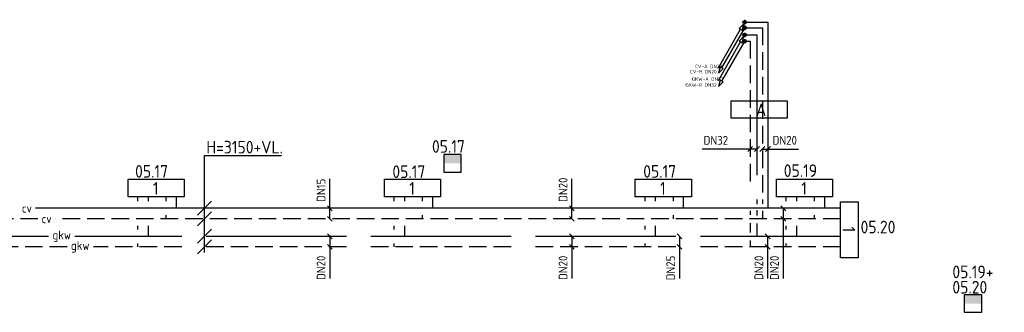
# Model space of a CAD drawing. Header units: millimetres. Extents: x -72382 to 12399, y -4586 to 50786.
# Tile 8 of 8: x -20676 to -6628, y 43289 to 47461. Entities that reach past the tile are written whole.
import ezdxf
from ezdxf.enums import TextEntityAlignment as Align

# ---------------------------------------------------------------- set-up
doc = ezdxf.new("R2010")
doc.units = ezdxf.units.MM
doc.header["$LTSCALE"] = 50
for name, pattern in [('2322105', [47, 40, -7]), ('2322106', [47, 5, -2, 5, -2, 5, -2, 5, -2, 5, -2, 5, -7]), ('2322107', [2000, 1000, 1000]), ('2322108', [7, 5, -2]), ('CENTER', [2, 1.25, -0.25, 0.25, -0.25]), ('HIDDEN', [0.375, 0.25, -0.125])]:
    doc.linetypes.add(name, pattern=pattern)
for name, color, linetype in [('60', 7, 'Continuous'), ('60-CV', 3, 'Continuous'), ('SYM-W', 7, 'Continuous'), ('Thermostaat', 160, 'Continuous'), ('WB561---_ATT', 7, 'Continuous'), ('WL5501--', 130, 'Continuous'), ('WL5501--_GKW-A', 4, 'Continuous'), ('WL5502--', 130, 'Continuous'), ('WL55312-_GKW-A', 4, 'Continuous'), ('WL55322-_GKW-R', 4, 'HIDDEN'), ('WL561---_AANVOER', 10, 'Continuous'), ('WL561---_RETOUR', 10, 'Continuous'), ('WL56122-_CV-R', 3, 'HIDDEN'), ('WM550---_MATEN-B', 1, 'Continuous'), ('WM560---_MATEN-B', 1, 'Continuous'), ('WT550---_CODE', 1, 'Continuous'), ('WT561---_CODE', 1, 'Continuous')]:
    doc.layers.add(name, color=color, linetype=linetype)
doc.styles.add('BURO-018', font='ISO96.shx', dxfattribs={"height": 90})
doc.styles.add('ISO', font='ISO.SHX')
doc.styles.add('MAATVOERING', font='iso.shx')

# ---------------------------------------------------------------- blocks, each defined once
blk = doc.blocks.new('JINGJANG')
blk.add_hatch(color=256).paths.add_polyline_path([(0, 0.5, 0.414214), (-0.5, 0, 0.414214), (0, -0.5, -1), (0, 0, 1)])
blk.add_lwpolyline([(0, 0.5, -1), (0, 0, 1), (0, -0.5, 1)], format="xyb")
blk.add_circle((0, 0), 0.5)
blk = doc.blocks.new('MVLINE')
blk.add_line((35, -35), (-35, 35))
blk = doc.blocks.new('CVAP11')
blk.add_line((-7.5, -12.99), (-1.17, -2.03))
blk.add_lwpolyline([(-1.59, -1.78), (-0.75, -2.27), (-0.25, -0.43)], close=True)
blk.add_circle((0, 0), 0.5)
at = {"color": 2, "style": 'MAATVOERING', "flags": 8}
blk.add_attdef('PIJL_BEN', (-12.64, -13.12), '', height=1, rotation=360, dxfattribs=at)
blk = doc.blocks.new('CVRP11')
blk.add_line((-0.25, -0.43), (-6.58, -11.4))
blk.add_lwpolyline([(-6.16, -11.64), (-7, -11.15), (-7.5, -12.99)], close=True)
blk.add_circle((0, 0), 0.5)
at = {"color": 2, "style": 'MAATVOERING', "flags": 8}
blk.add_attdef('PIJL_BEN', text='', height=1, dxfattribs=at).set_placement((-8, -13), align=Align.RIGHT)
blk = doc.blocks.new('SW30485012')
at = {"color": 0, "linetype": 'Continuous'}
for p, q in [((-2.5, 2.5), (-2.5, -2.5)), ((2.5, 2.5), (-2.5, 2.5)), ((2.5, -2.5), (2.5, 2.5)), ((-2.5, -2.5), (2.5, -2.5))]:
    blk.add_line(p, q, dxfattribs=at)
blk.add_solid([(-2.5, 0), (2.5, 0), (-2.5, -2.5), (2.5, -2.5)], dxfattribs=at)
at = {"color": 0, "linetype": 'Continuous', "style": 'BURO-018', "flags": 1}
blk.add_attdef('W_ID', (0, 0), '', height=1.8, dxfattribs=at)

msp = doc.modelspace()

# ---------------------------------------------------------------- linework, layer by layer
at = {"layer": '60', "color": 2, "linetype": 'Continuous'}
msp.add_lwpolyline([(-9726, 46055), (-10526, 46055), (-10526, 46305), (-9726, 46305)], close=True, dxfattribs=at)
at = {"layer": '60-CV', "color": 7}
for p, q in [((-18041, 44141), (-18041, 45525)), ((-18041, 45525), (-16943, 45525)), ((-17941, 44872), (-18141, 44672)), ((-17941, 44722), (-18141, 44522))]:
    msp.add_line(p, q, dxfattribs=at)
at = {"layer": 'SYM-W', "color": 2, "linetype": 'Continuous'}
for points in [[(-18329, 44936), (-19129, 44936), (-19129, 45186), (-18329, 45186)], [(-14673, 44936), (-15473, 44936), (-15473, 45186), (-14673, 45186)], [(-11093, 44936), (-11893, 44936), (-11893, 45186), (-11093, 45186)], [(-9079, 44936), (-9879, 44936), (-9879, 45186), (-9079, 45186)], [(-8965, 44065), (-8965, 44865), (-8715, 44865), (-8715, 44065)]]:
    msp.add_lwpolyline(points, close=True, dxfattribs=at)
at = {"layer": 'WL5501--', "linetype": '2322105'}
for p, q in [((-10311, 47246), (-10158, 47246)), ((-10158, 47246), (-10158, 44832)), ((-18839, 44872), (-18839, 44936)), ((-15183, 44872), (-15183, 44936)), ((-11604, 44872), (-11604, 44936)), ((-9589, 44872), (-9589, 44936)), ((-10158, 44745), (-10158, 44668)), ((-10158, 44557), (-10158, 44372)), ((-18839, 44372), (-18839, 44522)), ((-15183, 44372), (-15183, 44522)), ((-11604, 44372), (-11604, 44522)), ((-9589, 44372), (-9589, 44522)), ((-20264, 44372), (-21813, 44372)), ((-8965, 44372), (-19889, 44372))]:
    msp.add_line(p, q, dxfattribs=at)
at = {"layer": 'WL5501--_GKW-A', "color": 7}
for p, q in [((-17941, 44473), (-18141, 44273)), ((-17941, 44323), (-18141, 44123))]:
    msp.add_line(p, q, dxfattribs=at)
at = {"layer": 'WL5502--', "linetype": '2322106'}
for p, q in [((-10311, 47156), (-10254, 47156)), ((-10254, 47156), (-10254, 44835)), ((-18989, 44872), (-18989, 44936)), ((-15333, 44872), (-15333, 44936)), ((-11754, 44872), (-11754, 44936)), ((-9739, 44872), (-9739, 44936)), ((-10254, 44737), (-10254, 44679)), ((-10254, 44562), (-10254, 44427)), ((-18989, 44472), (-18989, 44522)), ((-15333, 44472), (-15333, 44522)), ((-11754, 44472), (-11754, 44522)), ((-9739, 44472), (-9739, 44522)), ((-18989, 44222), (-18989, 44272)), ((-15333, 44222), (-15333, 44272)), ((-11754, 44222), (-11754, 44272)), ((-10254, 44311), (-10254, 44222)), ((-9739, 44222), (-9739, 44272)), ((-20000, 44222), (-21813, 44222)), ((-8965, 44222), (-19625, 44222))]:
    msp.add_line(p, q, dxfattribs=at)
at = {"layer": 'WL55312-_GKW-A', "color": 1, "linetype": 'CENTER'}
for p, q in [((-10367, 47246), (-10297, 47246)), ((-10332, 47211), (-10332, 47281))]:
    msp.add_line(p, q, dxfattribs=at)
at = {"layer": 'WL55322-_GKW-R', "color": 1, "linetype": 'CENTER'}
for p, q in [((-10367, 47156), (-10297, 47156)), ((-10332, 47121), (-10332, 47191))]:
    msp.add_line(p, q, dxfattribs=at)
at = {"layer": 'WL561---_AANVOER', "linetype": '2322107'}
for p, q in [((-10367, 47426), (-10297, 47426)), ((-10332, 47391), (-10332, 47461)), ((-10319, 47426), (-10001, 47426)), ((-10001, 47426), (-10001, 44772)), ((-18439, 44772), (-18439, 44936)), ((-14783, 44772), (-14783, 44936)), ((-11204, 44772), (-11204, 44936)), ((-9189, 44772), (-9189, 44936)), ((-8965, 44772), (-20449, 44772))]:
    msp.add_line(p, q, dxfattribs=at)
at = {"layer": 'WL561---_RETOUR', "linetype": '2322108'}
for p, q in [((-10332, 47311), (-10332, 47381)), ((-10319, 47346), (-10079, 47346)), ((-10307, 47346), (-10297, 47346)), ((-10079, 47346), (-10079, 44835)), ((-18589, 44936), (-18589, 44872)), ((-14933, 44936), (-14933, 44872)), ((-11354, 44936), (-11354, 44872)), ((-9339, 44936), (-9339, 44872)), ((-10079, 44734), (-10079, 44622)), ((-20417, 44622), (-21813, 44622)), ((-8965, 44622), (-20167, 44622)), ((-18589, 44672), (-18589, 44622)), ((-14933, 44672), (-14933, 44622)), ((-11354, 44672), (-11354, 44622)), ((-9339, 44672), (-9339, 44622))]:
    msp.add_line(p, q, dxfattribs=at)
at = {"layer": 'WL56122-_CV-R', "color": 1, "linetype": 'CENTER'}
msp.add_line((-10367, 47346), (-10357, 47346), dxfattribs=at)
at = {"layer": 'WM550---_MATEN-B'}
for points in [[(-10158, 45617), (-10496, 45617), (-10937, 45617)], [(-9782, 44772), (-9782, 44128), (-9782, 43772)], [(-16251, 44372), (-16251, 44128), (-16251, 43772)], [(-12798, 44372), (-12798, 44128), (-12798, 43772)], [(-11263, 44372), (-11263, 44128), (-11263, 43772)], [(-10006, 44372), (-10006, 44128), (-10006, 43772)]]:
    msp.add_lwpolyline(points, dxfattribs=at)
at = {"layer": 'WM560---_MATEN-B'}
for points in [[(-10079, 45617), (-9949, 45617), (-9566, 45617)], [(-16251, 44622), (-16251, 44857), (-16251, 45193)], [(-12798, 44622), (-12798, 44857), (-12798, 45193)]]:
    msp.add_lwpolyline(points, dxfattribs=at)

# ---------------------------------------------------------------- block references
at = {"layer": 'Thermostaat', "xscale": 50, "yscale": 50, "zscale": 50, "rotation": 180}
for p in [(-14502, 45414), (-7075, 43414)]:
    msp.add_blockref('SW30485012', p, dxfattribs=at)
at = {"layer": 'WL5501--', "linetype": '2322105'}
ref = msp.add_blockref('CVAP11', (-10332, 47246), dxfattribs=dict(at, xscale=50, yscale=50, zscale=50))
ref.add_attrib('PIJL_BEN', 'GKW-A DN32', (-11088, 46590), dxfattribs={"layer": 'WB561---_ATT', "color": 2, "height": 50, "rotation": 360, "style": 'MAATVOERING', "flags": 8})
at = {"layer": 'WL5501--', "linetype": '2322105', "xscale": 42.40000000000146, "yscale": 42.40000000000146, "zscale": 42.40000000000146, "rotation": 90}
msp.add_blockref('JINGJANG', (-10332, 47246), dxfattribs=at)
at = {"layer": 'WL5502--', "linetype": '2322106'}
ref = msp.add_blockref('CVRP11', (-10332, 47156), dxfattribs=dict(at, xscale=50, yscale=50, zscale=50))
ref.add_attrib('PIJL_BEN', 'GKW-R DN32', dxfattribs={"layer": 'WB561---_ATT', "color": 2, "height": 50, "style": 'MAATVOERING', "flags": 8}).set_placement((-10732, 46506), align=Align.RIGHT)
at = {"layer": 'WL5502--', "linetype": '2322106', "xscale": 42.40000000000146, "yscale": 42.40000000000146, "zscale": 42.40000000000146, "rotation": 90}
msp.add_blockref('JINGJANG', (-10332, 47156), dxfattribs=at)
at = {"layer": 'WL561---_AANVOER', "linetype": '2322107'}
ref = msp.add_blockref('CVAP11', (-10332, 47426), dxfattribs=dict(at, xscale=50, yscale=50, zscale=50))
ref.add_attrib('PIJL_BEN', 'CV-A DN20', (-11038, 46770), dxfattribs={"layer": 'WB561---_ATT', "color": 2, "height": 50, "rotation": 360, "style": 'MAATVOERING', "flags": 8})
at = {"layer": 'WL561---_AANVOER', "linetype": '2322107', "xscale": 26.90000000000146, "yscale": 26.90000000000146, "zscale": 26.90000000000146, "rotation": 90}
msp.add_blockref('JINGJANG', (-10332, 47426), dxfattribs=at)
at = {"layer": 'WL561---_RETOUR', "linetype": '2322108'}
ref = msp.add_blockref('CVRP11', (-10332, 47346), dxfattribs=dict(at, xscale=50, yscale=50, zscale=50))
ref.add_attrib('PIJL_BEN', 'CV-R DN20', dxfattribs={"layer": 'WB561---_ATT', "color": 2, "height": 50, "style": 'MAATVOERING', "flags": 8}).set_placement((-10732, 46696), align=Align.RIGHT)
at = {"layer": 'WL561---_RETOUR', "linetype": '2322108', "xscale": 26.90000000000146, "yscale": 26.90000000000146, "zscale": 26.90000000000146, "rotation": 90}
msp.add_blockref('JINGJANG', (-10332, 47346), dxfattribs=at)
at = {"layer": 'WM550---_MATEN-B', "xscale": -1}
for p in [(-10254, 45617), (-10158, 45617)]:
    msp.add_blockref('MVLINE', p, dxfattribs=at)
at = {"layer": 'WM550---_MATEN-B'}
for p in [(-9782, 44772), (-9782, 44622), (-16251, 44372), (-12798, 44372), (-11263, 44372), (-10006, 44372), (-16251, 44222), (-12798, 44222), (-11263, 44222), (-10006, 44222)]:
    msp.add_blockref('MVLINE', p, dxfattribs=at)
at = {"layer": 'WM560---_MATEN-B', "xscale": -1}
for p in [(-10079, 45617), (-10001, 45617)]:
    msp.add_blockref('MVLINE', p, dxfattribs=at)
at = {"layer": 'WM560---_MATEN-B'}
for p in [(-16251, 44772), (-12798, 44772), (-16251, 44622), (-12798, 44622)]:
    msp.add_blockref('MVLINE', p, dxfattribs=at)

# ---------------------------------------------------------------- texts
at = {"layer": '60', "color": 1, "linetype": 'Continuous', "style": 'ISO'}
for s, p in [('A', (-10171, 46086)), ('1', (-18775, 44966)), ('1', (-15119, 44966)), ('1', (-11540, 44966)), ('1', (-9525, 44966))]:
    msp.add_text(s, height=180, dxfattribs=at).set_placement(p)
msp.add_text('1', height=180, rotation=270, dxfattribs=at).set_placement((-8934, 44512))
at = {"layer": '60-CV', "color": 7, "style": 'ISO'}
msp.add_text('H=3150+VL.', height=180, dxfattribs=at).set_placement((-18013, 45554))
at = {"layer": 'Thermostaat', "color": 0, "style": 'ISO'}
for s, p in [('05.17', (-14794, 45564)), ('05.17', (-19030, 45209)), ('05.17', (-15359, 45204)), ('05.17', (-11780, 45208)), ('05.19', (-9775, 45219)), ('05.20', (-8679, 44415)), ('05.19+', (-7369, 43775)), ('05.20', (-7369, 43557))]:
    msp.add_text(s, height=180, dxfattribs=at).set_placement(p)
at = {"layer": 'WM550---_MATEN-B', "color": 2, "style": 'MAATVOERING'}
msp.add_text('DN32', height=125, dxfattribs=at).set_placement((-10918, 45679))
for s, p in [('DN20', (-16314, 44097)), ('DN20', (-12861, 44097)), ('DN25', (-11326, 44097)), ('DN20', (-10068, 44097)), ('DN20', (-9845, 44097))]:
    msp.add_text(s, height=125, rotation=90, dxfattribs=at).set_placement(p, align=Align.RIGHT)
at = {"layer": 'WM560---_MATEN-B', "color": 2, "style": 'MAATVOERING'}
msp.add_text('DN20', height=125, dxfattribs=at).set_placement((-9587, 45679), align=Align.RIGHT)
for s, p in [('DN15', (-16314, 44863)), ('DN20', (-12861, 44863))]:
    msp.add_text(s, height=125, rotation=90, dxfattribs=at).set_placement(p)
at = {"layer": 'WT550---_CODE', "color": 2, "style": 'MAATVOERING'}
for p in [(-20077, 44372), (-19813, 44222)]:
    msp.add_text('gkw', height=125, dxfattribs=at).set_placement(p, align=Align.MIDDLE)
at = {"layer": 'WT561---_CODE', "color": 2, "style": 'MAATVOERING'}
for p in [(-20574, 44772), (-20292, 44622)]:
    msp.add_text('cv', height=125, dxfattribs=at).set_placement(p, align=Align.MIDDLE)

doc.saveas('drawing.dxf')
